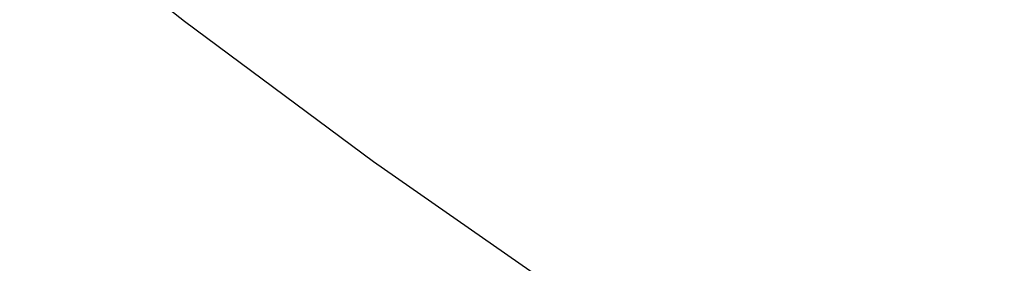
# Paper-space layout '_Trimétrica' of a CAD drawing. Header units: millimetres. Extents: x -779 to 439, y -976 to 228.
# Tile 66 of 186: x -437 to -399, y -693 to -683. Entities that reach past the tile are written whole.
import ezdxf

# ---------------------------------------------------------------- set-up
doc = ezdxf.new("R2010")
doc.units = ezdxf.units.MM

psp = doc.layouts.new('_Trimétrica')

# ---------------------------------------------------------------- linework, layer by layer
at = {"color": 7, "linetype": 'Continuous', "lineweight": 25, "flags": 128}
psp.add_lwpolyline([(-498.823, -610.978), (-493.689, -618.386), (-488.318, -625.661), (-482.719, -632.792), (-476.899, -639.768), (-470.868, -646.579), (-464.635, -653.214), (-458.209, -659.664), (-451.599, -665.919), (-444.816, -671.969), (-437.87, -677.805), (-430.771, -683.419), (-423.53, -688.802), (-416.158, -693.946), (-408.665, -698.843), (-401.064, -703.486), (-393.366, -707.867), (-385.581, -711.981), (-377.723, -715.821), (-369.802, -719.382), (-361.831, -722.657)], dxfattribs=at)
at = {"color": 7, "linetype": 'Continuous', "lineweight": 25}
psp.add_open_spline([(-471.768, -569.565), (-471.18, -570.713), (-469.489, -574.01), (-466.509, -579.395), (-462.758, -585.682), (-458.774, -591.865), (-454.569, -597.936), (-450.15, -603.882), (-445.525, -609.694), (-440.701, -615.36), (-435.689, -620.872), (-430.497, -626.218), (-425.133, -631.39), (-419.608, -636.379), (-413.932, -641.174), (-408.113, -645.768), (-402.164, -650.153), (-396.094, -654.32), (-389.913, -658.261), (-383.634, -661.97), (-377.266, -665.439), (-370.822, -668.663), (-364.312, -671.634), (-357.749, -674.347), (-351.144, -676.797), (-344.509, -678.98), (-337.856, -680.889), (-331.196, -682.523), (-324.544, -683.877), (-317.91, -684.948), (-311.307, -685.734), (-304.747, -686.234), (-298.243, -686.446), (-291.807, -686.369), (-285.452, -686.004), (-279.189, -685.351), (-273.031, -684.413), (-266.989, -683.189), (-261.075, -681.685), (-255.3, -679.902), (-249.675, -677.845), (-244.21, -675.518), (-238.916, -672.925), (-233.799, -670.076), (-228.881, -666.961), (-224.918, -664.202), (-222.675, -662.392), (-221.932, -661.792)], degree=3, knots=[0, 0, 0, 0, 0.012178, 0.03497, 0.057762, 0.080554, 0.103345, 0.126136, 0.148927, 0.171718, 0.194508, 0.217299, 0.240091, 0.262884, 0.285678, 0.308474, 0.331271, 0.354071, 0.376872, 0.399676, 0.422482, 0.44529, 0.468099, 0.490909, 0.513719, 0.536527, 0.559333, 0.582135, 0.604931, 0.627718, 0.650494, 0.673256, 0.696001, 0.718726, 0.741427, 0.764102, 0.786746, 0.809357, 0.831933, 0.854471, 0.876971, 0.899433, 0.921857, 0.944246, 0.966602, 0.988931, 1, 1, 1, 1], dxfattribs=at)

doc.saveas('drawing.dxf')
